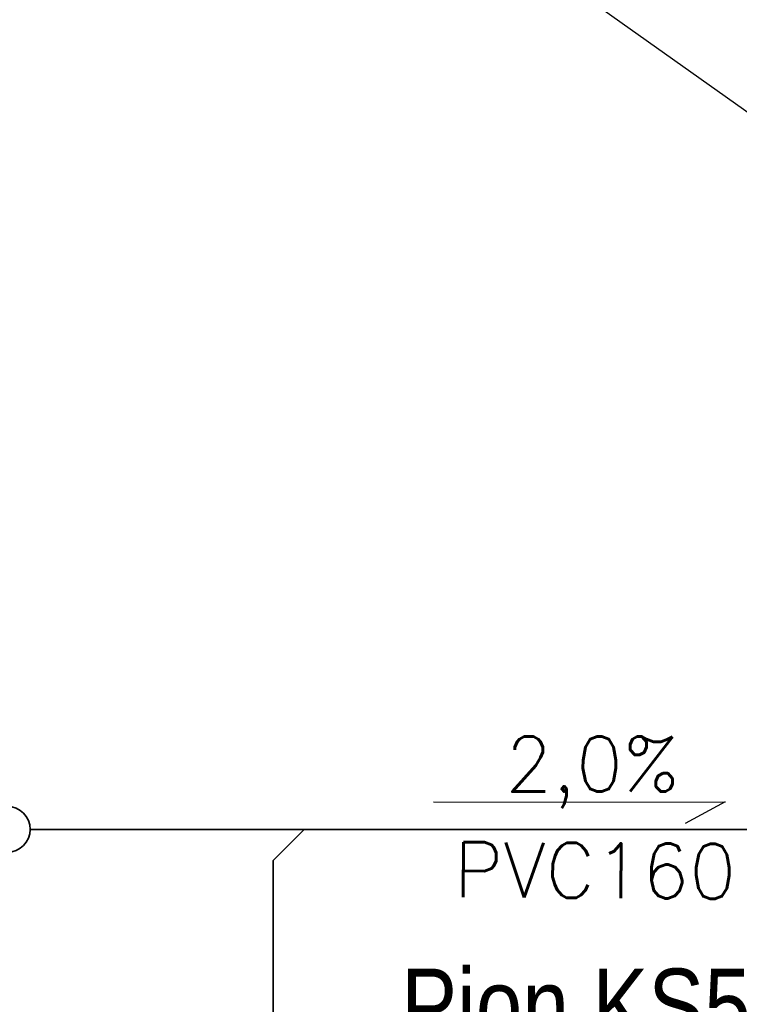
# Model space of a CAD drawing. Extents: x -142693 to 48124, y -57117 to 15617.
# Tile 6 of 24: x 35980 to 37714, y -43269 to -40897. Entities that reach past the tile are written whole.
import ezdxf
from ezdxf import colors
from ezdxf.entities.mleader import LeaderData, LeaderLine
from ezdxf.math import Vec2, Vec3

# ---------------------------------------------------------------- set-up
doc = ezdxf.new("R2010")
doc.units = 0
doc.layers.add('IS_KS', color=34, linetype='Continuous', lineweight=35)
doc.layers.add('IS_opisy', color=7, linetype='Continuous', lineweight=30)
doc.styles.add('Opisowy', font='arial.ttf')
doc.styles.add('STYLE1', font='simplex.shx')

# ---------------------------------------------------------------- blocks, each defined once
blk = doc.blocks.new('_None')

msp = doc.modelspace()

# ---------------------------------------------------------------- linework, layer by layer
at = {"layer": 'IS_KS'}
for p, q in [((36005.41, -42847.355), (43092.673, -42847.355)), ((36590.677, -42922.355), (36665.677, -42847.355)), ((36590.677, -43704.071), (36590.677, -42922.355))]:
    msp.add_line(p, q, dxfattribs=at)
msp.add_circle((35950.41, -42847.355), 55, dxfattribs=at)
at = {"layer": 'IS_opisy', "lineweight": 25}
for p, q in [((36976.65, -42781.271), (37679.717, -42781.481)), ((37679.717, -42781.318), (37583.528, -42833.104))]:
    msp.add_line(p, q, dxfattribs=at)

# ---------------------------------------------------------------- texts
at = {"layer": 'IS_opisy', "lineweight": 25, "ltscale": 2, "style": 'STYLE1'}
for s, rotation, p in [('2,0%%%', 359.978018, (37150.023, -42756.281)), ('PVC160', 359.58447, (37025.452, -43010.304))]:
    msp.add_text(s, height=132.3255, rotation=rotation, dxfattribs=at).set_placement(p)

# ---------------------------------------------------------------- leaders
at = {"layer": 'IS_opisy', "lineweight": 25}
ml = msp.add_multileader_mtext('Standard', dxfattribs=at)
ml.set_content('{\\fArial Narrow|b0|i0|c238|p34;Podzlewowy separator tłuszczów }', color=256, style='Opisowy')
ml.set_leader_properties()
ml.set_arrow_properties(name='NONE')
ml.build(insert=Vec2(0, 0))
ml.multileader.update_dxf_attribs({"dogleg_length": 0.1, "arrow_head_size": 9.04})
ctx = ml.context
ctx.base_point, ctx.char_height, ctx.arrow_head_size, ctx.landing_gap_size, ctx.plane_origin = Vec3(33731.004, -39713.603), 176.4, 9.04, 0.904, Vec3(41620.308, -43394.996)
notes = []
notes.append((ctx, [(1, (1, 1, 0), (35753.089, -39713.603), (-1, 0), 0.1, [(0, [(37874.503, -41220.163)], 0, [])])]))
ctx.mtext.insert, ctx.mtext.width, ctx.mtext.flow_direction = Vec3(33731.908, -39623.959), 2366.20606, 5
ml = msp.add_multileader_mtext('Standard', dxfattribs=at)
ml.set_content('{\\fArial Narrow|b0|i0|c0|p34;P\\fArial Narrow|b0|i0|c238|p34;ion KS5 %%C110 PVC wyprowadzić ponad dach, min. 4m od drzwi i okien. Zakończyć wywiewką wentylacyjną %%C160 PVC.}', color=256, style='Opisowy')
ml.set_leader_properties()
ml.set_arrow_properties(name='NONE')
ml.build(insert=Vec2(0, 0))
ml.multileader.update_dxf_attribs({"dogleg_length": 0.1, "arrow_head_size": 9.04})
ctx = ml.context
ctx.base_point, ctx.char_height, ctx.arrow_head_size, ctx.landing_gap_size, ctx.plane_origin = Vec3(36898.22, -43296.974), 176.4, 9.04, 0.904, Vec3(44086.146, -43291.693)
notes.append((ctx, [(1, (1, 1, 0), (39207.527, -43296.974), (-1, 0), 0.1, [(0, [(40340.341, -41116.86)], 0, [])])]))
ctx.mtext.insert, ctx.mtext.width, ctx.mtext.flow_direction = Vec3(36899.124, -43182.844), 2366.20606, 5
for ctx, leaders in notes:
    for number, flags, end, landing, length, lines in leaders:
        leader = LeaderData()
        leader.index, (leader.has_last_leader_line, leader.has_dogleg_vector, leader.attachment_direction) = number, flags
        leader.last_leader_point, leader.dogleg_vector, leader.dogleg_length = Vec3(end), Vec3(landing), length
        for number, points, colour, breaks in lines:
            line = LeaderLine()
            line.index, line.vertices, line.color, line.breaks = number, Vec3.list(points), colors.encode_raw_color(colour), breaks
            leader.lines.append(line)
        ctx.leaders.append(leader)

doc.saveas('drawing.dxf')
